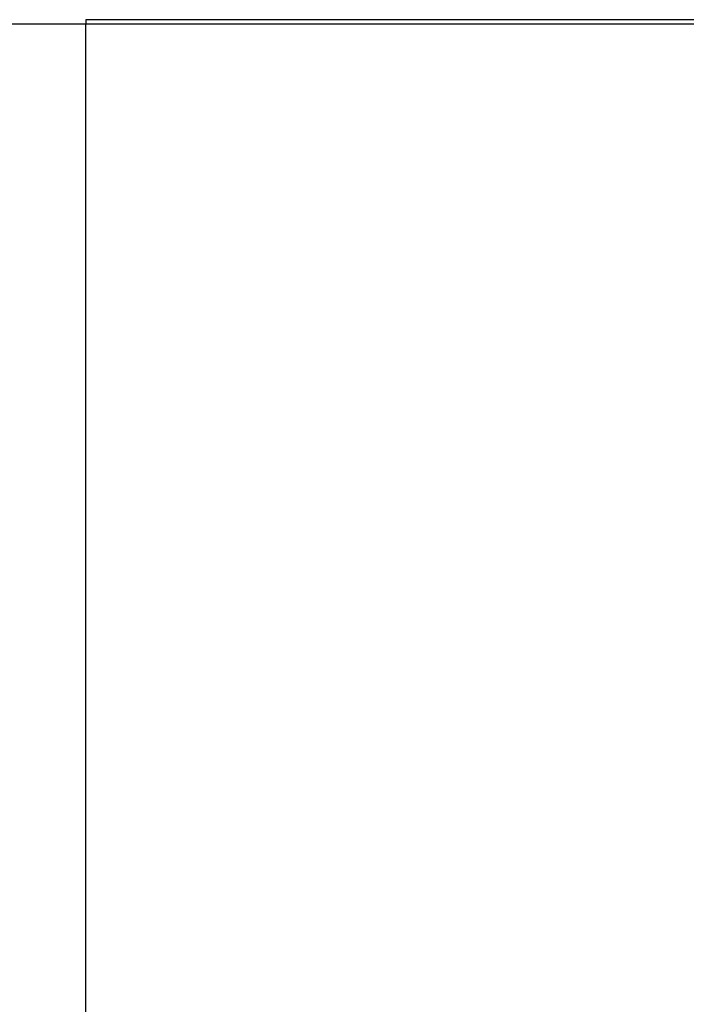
# Model space of a CAD drawing. Header units: millimetres. Extents: x -14995 to -11510, y 364 to 3070.
# Tile 28 of 29: x -13456 to -13293, y 2628 to 2870. Entities that reach past the tile are written whole.
import ezdxf

# ---------------------------------------------------------------- set-up
doc = ezdxf.new("R2010")
doc.units = ezdxf.units.MM
doc.layers.add('A-WALL', color=113, linetype='Continuous', lineweight=25)
doc.layers.add('I-WALL', color=2, linetype='Continuous', lineweight=25)

msp = doc.modelspace()

# ---------------------------------------------------------------- linework, layer by layer
at = {"layer": 'A-WALL'}
for p, q in [((-13439.55, 2869.53), (-13439.55, 2868.53)), ((-11710.55, 2869.53), (-13439.55, 2869.53)), ((-13439.55, 2868.53), (-11710.55, 2868.53))]:
    msp.add_line(p, q, dxfattribs=at)
at = {"layer": 'I-WALL'}
for p in [(-13509.55, 2868.53), (-13439.55, 2194.03)]:
    msp.add_line(p, (-13439.55, 2868.53), dxfattribs=at)

doc.saveas('drawing.dxf')
